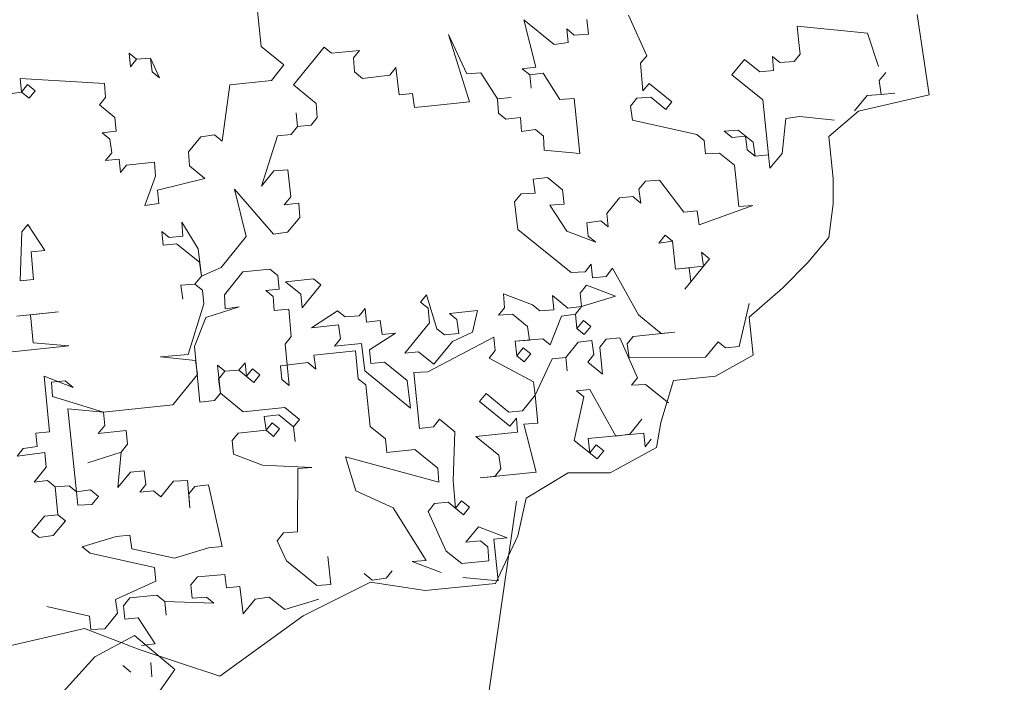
# Model space of a CAD drawing. Header units: millimetres. Extents: x 6487905018 to 6488192500, y 5882180700 to 5882375224.
# Tile 247 of 256: x 6488059029 to 6488059828, y 5882296164 to 5882296702. Entities that reach past the tile are written whole.
import ezdxf
from ezdxf.xclip import XClip

# ---------------------------------------------------------------- set-up
doc = ezdxf.new("R2010")
doc.units = ezdxf.units.MM
doc.header["$MEASUREMENT"] = 0
doc.header["$XCLIPFRAME"] = 2
doc.linetypes.add('L_0_09', pattern=[2500, 2000, -500])
doc.linetypes.add('Wipeout_Contour', pattern=[1000, 0, -1000])
doc.layers.add('drzewa_Nr_pióra__154', color=94, linetype='Continuous', lineweight=5)
doc.layers.add('Zamość 06.10._2_przewod_elektroenergetyczny___projektowany_lub_w_budowie__linia____ob__projektowany_Nr_pióra__1', color=7, linetype='Continuous', lineweight=0)
doc.layers.add('Mapa cyfrowa', color=7, linetype='Continuous')
doc.layers.add('Zamość 06.10._2_Mapa cyfrowa', color=7, linetype='Continuous')

# ---------------------------------------------------------------- blocks, each defined once
blk = doc.blocks.new('Rysunek_1_2')
at = {"color": 254, "linetype": 'Wipeout_Contour', "lineweight": 0, "ltscale": 70061284114.24681}
blk.add_wipeout([(6487915525.867126, 5882181505.900702), (6488146644.289524, 5882181505.900702), (6488146644.289524, 5882373115.540435), (6488107628.768834, 5882373115.540435), (6488107628.768834, 5882320263.490532), (6488101226.436201, 5882320263.490532), (6488101226.436201, 5882373115.540435), (6487915525.867126, 5882373115.540435)], dxfattribs=at).dxf.layer = 'Zamość 06.10._2_Mapa cyfrowa'
at = {"layer": 'Zamość 06.10._2_przewod_elektroenergetyczny___projektowany_lub_w_budowie__linia____ob__projektowany_Nr_pióra__1', "linetype": 'L_0_09', "flags": 128}
blk.add_lwpolyline([(6488054460, 5882297950), (6488056220, 5882299210), (6488059670, 5882297960), (6488052560, 5882248750), (6488032030.000001, 5882244930), (6488029080, 5882261360), (6488026000, 5882260550)], dxfattribs=at)

msp = doc.modelspace()

# ---------------------------------------------------------------- block references
at = {"layer": 'Mapa cyfrowa', "color": 22, "linetype": 'Continuous', "lineweight": 5}
ref = msp.add_blockref('Rysunek_1_2', (0, 0), dxfattribs=at)
XClip(ref).set_block_clipping_path([(6487915525.8671264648, 5882181505.9007024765), (6488146644.2895231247, 5882181505.9007024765), (6488146644.2895231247, 5882373115.5404348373), (6488107628.7688331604, 5882373115.5404348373), (6488107628.7688331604, 5882320263.4905319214), (6488101226.4362001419, 5882320263.4905319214), (6488101226.4362001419, 5882373115.5404348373), (6487915525.8671264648, 5882373115.5404348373)])

# ---------------------------------------------------------------- next in the draw order: linework, layer by layer
at = {"layer": 'drzewa_Nr_pióra__154', "linetype": 'Continuous'}
for p, q in [((6488059219.907466, 5882296725.016123), (6488059224.516644, 5882296680.397956)), ((6488059447.485601, 5882296663.441962), (6488059437.969661, 5882296702.022814)), ((6488059437.969661, 5882296702.022814), (6488059462.583333, 5882296682.018319)), ((6488059490.220105, 5882296690.403707), (6488059489.002586, 5882296702.189637)), ((6488059522.676675, 5882296705.668262), (6488059537.563787, 5882296672.747283)), ((6488059757.269527, 5882296706.258568), (6488059766.904923, 5882296641.12994)), ((6488059473.904855, 5882296683.61328), (6488059472.774302, 5882296694.55736)), ((6488059472.774302, 5882296694.55736), (6488059478.811618, 5882296689.650597)), ((6488059660.851653, 5882296685.908672), (6488059659.7211, 5882296696.852751)), ((6488059659.7211, 5882296696.852751), (6488059716.878307, 5882296691.27096)), ((6488059393.807018, 5882296635.349666), (6488059376.6588, 5882296690.158801)), ((6488059376.6588, 5882296690.158801), (6488059391.458946, 5882296658.079675)), ((6488059478.811618, 5882296689.650597), (6488059490.220105, 5882296690.403707)), ((6488059662.069171, 5882296674.122742), (6488059660.851653, 5882296685.908672)), ((6488059716.878307, 5882296691.27096), (6488059725.641138, 5882296664.098597)), ((6488059224.516644, 5882296680.397956), (6488059243.092999, 5882296665.300223)), ((6488059250.725278, 5882296649.071939), (6488059275.636535, 5882296679.722927)), ((6488059275.636535, 5882296679.722927), (6488059281.673851, 5882296674.816164)), ((6488059462.583333, 5882296682.018319), (6488059473.904855, 5882296683.61328)), ((6488059118.587615, 5882296663.924766), (6488059117.457063, 5882296674.868844)), ((6488059117.457063, 5882296674.868844), (6488059123.494378, 5882296669.962082)), ((6488059123.494378, 5882296669.962082), (6488059118.587615, 5882296663.924766)), ((6488059134.902866, 5882296670.715191), (6488059123.494378, 5882296669.962082)), ((6488059123.494378, 5882296669.962082), (6488059134.902866, 5882296670.715191)), ((6488059134.902866, 5882296670.715191), (6488059142.070735, 5882296654.864349)), ((6488059136.033419, 5882296659.771112), (6488059134.902866, 5882296670.715191)), ((6488059281.673851, 5882296674.816164), (6488059304.40386, 5882296677.164236)), ((6488059304.40386, 5882296677.164236), (6488059299.497098, 5882296671.12692)), ((6488059299.497098, 5882296671.12692), (6488059300.250207, 5882296659.718432)), ((6488059537.563787, 5882296672.747283), (6488059532.657024, 5882296666.709968)), ((6488059606.795627, 5882296657.351966), (6488059616.986595, 5882296669.891006)), ((6488059616.986595, 5882296669.891006), (6488059629.525636, 5882296659.700038)), ((6488059640.469715, 5882296660.830591), (6488059639.716605, 5882296672.239079)), ((6488059639.716605, 5882296672.239079), (6488059645.753921, 5882296667.332315)), ((6488059657.162409, 5882296668.085425), (6488059662.069171, 5882296674.122742)), ((6488059243.092999, 5882296665.300223), (6488059232.902031, 5882296652.761183)), ((6488059329.017532, 5882296657.159741), (6488059333.924295, 5882296663.197057)), ((6488059333.924295, 5882296663.197057), (6488059336.649811, 5882296640.931457)), ((6488059436.541522, 5882296662.311409), (6488059447.485601, 5882296663.441962)), ((6488059442.578838, 5882296657.404646), (6488059436.541522, 5882296662.311409)), ((6488059532.657024, 5882296666.709968), (6488059534.540688, 5882296644.357401)), ((6488059645.753921, 5882296667.332315), (6488059657.162409, 5882296668.085425)), ((6488059097.452568, 5882296650.255172), (6488059028.973838, 5882296654.242002)), ((6488059028.973838, 5882296654.242002), (6488059030.104391, 5882296643.297923)), ((6488059142.070735, 5882296654.864349), (6488059136.033419, 5882296659.771112)), ((6488059300.250207, 5882296659.718432), (6488059306.751932, 5882296654.434226)), ((6488059306.751932, 5882296654.434226), (6488059329.017532, 5882296657.159741)), ((6488059391.458946, 5882296658.079675), (6488059402.867435, 5882296658.832785)), ((6488059402.867435, 5882296658.832785), (6488059416.537027, 5882296637.697737)), ((6488059453.522917, 5882296658.535199), (6488059442.578838, 5882296657.404646)), ((6488059442.578838, 5882296657.404646), (6488059443.709392, 5882296646.460567)), ((6488059443.709392, 5882296646.460567), (6488059442.578838, 5882296657.404646)), ((6488059467.192511, 5882296637.400151), (6488059453.522917, 5882296658.535199)), ((6488059631.873708, 5882296636.970028), (6488059606.795627, 5882296657.351966)), ((6488059629.525636, 5882296659.700038), (6488059640.469715, 5882296660.830591)), ((6488059731.678454, 5882296659.191833), (6488059726.394248, 5882296652.690108)), ((6488059030.104391, 5882296643.297923), (6488059035.011154, 5882296649.335238)), ((6488059035.011154, 5882296649.335238), (6488059041.04847, 5882296644.428475)), ((6488059098.205678, 5882296638.846684), (6488059097.452568, 5882296650.255172)), ((6488059199.227942, 5882296649.282558), (6488059192.893042, 5882296603.533838)), ((6488059232.902031, 5882296652.761183), (6488059199.227942, 5882296649.282558)), ((6488059269.301634, 5882296633.974207), (6488059250.725278, 5882296649.071939)), ((6488059534.540688, 5882296644.357401), (6488059539.44745, 5882296650.394717)), ((6488059539.44745, 5882296650.394717), (6488059558.023807, 5882296635.296985)), ((6488059726.394248, 5882296652.690108), (6488059727.98921, 5882296641.368587)), ((6488059030.104391, 5882296643.297923), (6488059018.782869, 5882296641.702961)), ((6488059036.141707, 5882296638.39116), (6488059030.104391, 5882296643.297923)), ((6488059041.04847, 5882296644.428475), (6488059036.141707, 5882296638.39116)), ((6488059093.298915, 5882296632.809368), (6488059098.205678, 5882296638.846684)), ((6488059336.649811, 5882296640.931457), (6488059347.593889, 5882296642.06201)), ((6488059347.593889, 5882296642.06201), (6488059349.188851, 5882296630.740487)), ((6488059416.537027, 5882296637.697737), (6488059427.481107, 5882296638.82829)), ((6488059427.481107, 5882296638.82829), (6488059416.537027, 5882296637.697737)), ((6488059416.537027, 5882296637.697737), (6488059417.290137, 5882296626.289249)), ((6488059478.600998, 5882296638.153261), (6488059467.192511, 5882296637.400151)), ((6488059483.210176, 5882296593.535094), (6488059478.600998, 5882296638.153261)), ((6488059529.633924, 5882296638.320086), (6488059524.349718, 5882296631.81836)), ((6488059541.042412, 5882296639.073195), (6488059529.633924, 5882296638.320086)), ((6488059553.117043, 5882296629.259669), (6488059541.042412, 5882296639.073195)), ((6488059716.580722, 5882296640.615477), (6488059706.389753, 5882296628.076436)), ((6488059766.904923, 5882296641.12994), (6488059709.459669, 5882296627.713799)), ((6488059727.98921, 5882296641.368587), (6488059716.580722, 5882296640.615477)), ((6488059727.98921, 5882296641.368587), (6488059738.933289, 5882296642.49914)), ((6488059105.837955, 5882296622.6184), (6488059093.298915, 5882296632.809368)), ((6488059270.054744, 5882296622.56572), (6488059269.301634, 5882296633.974207)), ((6488059349.188851, 5882296630.740487), (6488059360.13293, 5882296631.87104)), ((6488059360.13293, 5882296631.87104), (6488059393.807018, 5882296635.349666)), ((6488059524.349718, 5882296631.81836), (6488059525.94468, 5882296620.496839)), ((6488059558.023807, 5882296635.296985), (6488059553.117043, 5882296629.259669)), ((6488059636.482885, 5882296592.351861), (6488059631.873708, 5882296636.970028)), ((6488059106.968509, 5882296611.674321), (6488059105.837955, 5882296622.6184)), ((6488059254.203902, 5882296615.397851), (6488059253.073349, 5882296626.341929)), ((6488059253.073349, 5882296626.341929), (6488059254.203902, 5882296615.397851)), ((6488059265.147981, 5882296616.528403), (6488059270.054744, 5882296622.56572)), ((6488059417.290137, 5882296626.289249), (6488059423.327454, 5882296621.382486)), ((6488059423.327454, 5882296621.382486), (6488059435.113384, 5882296622.600005)), ((6488059435.113384, 5882296622.600005), (6488059435.866494, 5882296611.191518)), ((6488059650.450065, 5882296621.872296), (6488059647.426964, 5882296593.482414)), ((6488059661.771586, 5882296623.467258), (6488059650.450065, 5882296621.872296)), ((6488059690.161469, 5882296620.444159), (6488059661.771586, 5882296623.467258)), ((6488059709.459669, 5882296627.713799), (6488059685.554739, 5882296607.22386)), ((6488059248.919696, 5882296608.896126), (6488059254.203902, 5882296615.397851)), ((6488059254.203902, 5882296615.397851), (6488059265.147981, 5882296616.528403)), ((6488059525.94468, 5882296620.496839), (6488059578.195125, 5882296608.877731)), ((6488059095.646986, 5882296610.079359), (6488059106.968509, 5882296611.674321)), ((6488059101.684302, 5882296605.172596), (6488059095.646986, 5882296610.079359)), ((6488059175.534204, 5882296606.845639), (6488059165.720678, 5882296594.771008)), ((6488059186.855725, 5882296608.440601), (6488059175.534204, 5882296606.845639)), ((6488059192.893042, 5882296603.533838), (6488059186.855725, 5882296608.440601)), ((6488059224.761548, 5882296566.83665), (6488059237.975617, 5882296607.765573)), ((6488059237.975617, 5882296607.765573), (6488059248.919696, 5882296608.896126)), ((6488059435.866494, 5882296611.191518), (6488059447.188016, 5882296612.786479)), ((6488059447.188016, 5882296612.786479), (6488059453.689741, 5882296607.502274)), ((6488059453.689741, 5882296607.502274), (6488059454.44285, 5882296596.093785)), ((6488059578.195125, 5882296608.877731), (6488059584.232441, 5882296603.970968)), ((6488059600.460726, 5882296611.603247), (6488059611.869213, 5882296612.356356)), ((6488059606.96245, 5882296606.31904), (6488059600.460726, 5882296611.603247)), ((6488059617.906529, 5882296607.449594), (6488059606.96245, 5882296606.31904)), ((6488059611.869213, 5882296612.356356), (6488059623.943845, 5882296602.54283)), ((6488059619.037082, 5882296596.505514), (6488059617.906529, 5882296607.449594)), ((6488059685.554739, 5882296607.22386), (6488059688.969729, 5882296573.07396)), ((6488059103.279264, 5882296593.851074), (6488059101.684302, 5882296605.172596)), ((6488059584.232441, 5882296603.970968), (6488059585.362994, 5882296593.02689)), ((6488059623.943845, 5882296602.54283), (6488059625.538807, 5882296591.221309)), ((6488059098.372501, 5882296587.813758), (6488059103.279264, 5882296593.851074)), ((6488059165.720678, 5882296594.771008), (6488059166.473787, 5882296583.36252)), ((6488059454.44285, 5882296596.093785), (6488059483.210176, 5882296593.535094)), ((6488059585.362994, 5882296593.02689), (6488059596.771482, 5882296593.78)), ((6488059596.771482, 5882296593.78), (6488059608.846113, 5882296583.966474)), ((6488059625.538807, 5882296591.221309), (6488059619.037082, 5882296596.505514)), ((6488059636.482885, 5882296592.351861), (6488059625.538807, 5882296591.221309)), ((6488059625.538807, 5882296591.221309), (6488059636.482885, 5882296592.351861)), ((6488059637.613439, 5882296581.407783), (6488059636.482885, 5882296592.351861)), ((6488059647.426964, 5882296593.482414), (6488059637.613439, 5882296581.407783)), ((6488059109.31658, 5882296588.944311), (6488059098.372501, 5882296587.813758)), ((6488059110.447133, 5882296578.000233), (6488059109.31658, 5882296588.944311)), ((6488059115.353896, 5882296584.037548), (6488059110.447133, 5882296578.000233)), ((6488059138.083905, 5882296586.38562), (6488059115.353896, 5882296584.037548)), ((6488059138.837015, 5882296574.977133), (6488059138.083905, 5882296586.38562)), ((6488059166.473787, 5882296583.36252), (6488059179.012828, 5882296573.171551)), ((6488059608.846113, 5882296583.966474), (6488059612.324738, 5882296550.292385)), ((6488059130.241008, 5882296551.11657), (6488059138.837015, 5882296574.977133)), ((6488059234.952518, 5882296579.37569), (6488059224.761548, 5882296566.83665)), ((6488059246.361005, 5882296580.1288), (6488059234.952518, 5882296579.37569)), ((6488059248.622111, 5882296558.240643), (6488059246.361005, 5882296580.1288)), ((6488059457.168365, 5882296573.828185), (6488059445.382435, 5882296572.610666)), ((6488059469.242997, 5882296564.014659), (6488059457.168365, 5882296573.828185)), ((6488059179.012828, 5882296573.171551), (6488059140.431977, 5882296563.65561)), ((6488059445.382435, 5882296572.610666), (6488059446.977396, 5882296561.289145)), ((6488059536.591173, 5882296570.971909), (6488059531.306968, 5882296564.470184)), ((6488059547.999661, 5882296571.725019), (6488059536.591173, 5882296570.971909)), ((6488059567.706571, 5882296545.683208), (6488059547.999661, 5882296571.725019)), ((6488059688.969729, 5882296573.07396), (6488059688.969729, 5882296552.584021)), ((6488059140.431977, 5882296563.65561), (6488059141.562531, 5882296552.711532)), ((6488059212.389332, 5882296525.994693), (6488059202.873391, 5882296564.575544)), ((6488059202.873391, 5882296564.575544), (6488059234.741898, 5882296527.878356)), ((6488059243.337905, 5882296551.738918), (6488059248.622111, 5882296558.240643)), ((6488059435.568909, 5882296560.536035), (6488059430.284702, 5882296554.034309)), ((6488059446.977396, 5882296561.289145), (6488059435.568909, 5882296560.536035)), ((6488059470.460516, 5882296552.228728), (6488059469.242997, 5882296564.014659)), ((6488059526.400205, 5882296558.432868), (6488059515.456126, 5882296557.302315)), ((6488059532.90193, 5882296553.148662), (6488059526.400205, 5882296558.432868)), ((6488059531.306968, 5882296564.470184), (6488059532.90193, 5882296553.148662)), ((6488059141.562531, 5882296552.711532), (6488059130.241008, 5882296551.11657)), ((6488059255.123836, 5882296552.956437), (6488059243.337905, 5882296551.738918)), ((6488059255.876945, 5882296541.547949), (6488059255.123836, 5882296552.956437)), ((6488059430.284702, 5882296554.034309), (6488059433.010218, 5882296531.768709)), ((6488059459.052028, 5882296551.475618), (6488059470.460516, 5882296552.228728)), ((6488059472.721622, 5882296530.340571), (6488059459.052028, 5882296551.475618)), ((6488059515.456126, 5882296557.302315), (6488059505.265157, 5882296544.763274)), ((6488059623.733225, 5882296551.045495), (6488059580.245611, 5882296535.492239)), ((6488059612.324738, 5882296550.292385), (6488059623.733225, 5882296551.045495)), ((6488059688.969729, 5882296552.584021), (6488059685.554739, 5882296525.264101)), ((6488059505.265157, 5882296544.763274), (6488059506.39571, 5882296533.819196)), ((6488059578.650649, 5882296546.813761), (6488059567.706571, 5882296545.683208)), ((6488059580.245611, 5882296535.492239), (6488059578.650649, 5882296546.813761)), ((6488059030.349297, 5882296529.736617), (6488059035.256059, 5882296535.773933)), ((6488059035.256059, 5882296535.773933), (6488059048.925653, 5882296514.638885)), ((6488059160.891996, 5882296526.205313), (6488059160.138886, 5882296537.6138)), ((6488059160.138886, 5882296537.6138), (6488059173.431037, 5882296516.014343)), ((6488059246.063419, 5882296529.473317), (6488059255.876945, 5882296541.547949)), ((6488059500.358395, 5882296538.725959), (6488059489.036872, 5882296537.130997)), ((6488059489.036872, 5882296537.130997), (6488059490.167425, 5882296526.186918)), ((6488059506.39571, 5882296533.819196), (6488059500.358395, 5882296538.725959)), ((6488059028.921158, 5882296490.025213), (6488059030.349297, 5882296529.736617)), ((6488059145.041155, 5882296519.037443), (6488059143.910602, 5882296529.981523)), ((6488059143.910602, 5882296529.981523), (6488059149.947918, 5882296525.074759)), ((6488059149.947918, 5882296525.074759), (6488059160.891996, 5882296526.205313)), ((6488059192.007394, 5882296500.916612), (6488059212.389332, 5882296525.994693)), ((6488059234.741898, 5882296527.878356), (6488059246.063419, 5882296529.473317)), ((6488059433.010218, 5882296531.768709), (6488059476.200247, 5882296496.666483)), ((6488059496.204741, 5882296521.280155), (6488059472.721622, 5882296530.340571)), ((6488059490.167425, 5882296526.186918), (6488059496.204741, 5882296521.280155)), ((6488059547.324633, 5882296520.605126), (6488059552.608839, 5882296527.106852)), ((6488059552.608839, 5882296527.106852), (6488059558.646154, 5882296522.200089)), ((6488059155.985233, 5882296520.167996), (6488059145.041155, 5882296519.037443)), ((6488059174.56159, 5882296505.070265), (6488059155.985233, 5882296520.167996)), ((6488059558.646154, 5882296522.200089), (6488059547.324633, 5882296520.605126)), ((6488059560.994226, 5882296499.470079), (6488059558.646154, 5882296522.200089)), ((6488059558.646154, 5882296522.200089), (6488059560.994226, 5882296499.470079)), ((6488059685.554739, 5882296525.264101), (6488059668.47979, 5882296504.774161)), ((6488059048.925653, 5882296514.638885), (6488059037.981574, 5882296513.508332)), ((6488059037.981574, 5882296513.508332), (6488059039.865237, 5882296491.155766)), ((6488059173.431037, 5882296516.014343), (6488059176.156552, 5882296493.748743)), ((6488059583.724236, 5882296501.818151), (6488059582.129274, 5882296513.139672)), ((6488059582.129274, 5882296513.139672), (6488059588.630999, 5882296507.855467)), ((6488059176.156552, 5882296493.748743), (6488059174.56159, 5882296505.070265)), ((6488059487.608734, 5882296497.419593), (6488059492.515497, 5882296503.456908)), ((6488059492.515497, 5882296503.456908), (6488059493.646049, 5882296492.51283)), ((6488059560.994226, 5882296499.470079), (6488059583.724236, 5882296501.818151)), ((6488059588.630999, 5882296507.855467), (6488059568.626504, 5882296483.241795)), ((6488059668.47979, 5882296504.774161), (6488059647.98985, 5882296484.284222)), ((6488059170.872346, 5882296487.247018), (6488059176.156552, 5882296493.748743)), ((6488059176.156552, 5882296493.748743), (6488059192.007394, 5882296500.916612)), ((6488059209.83064, 5882296497.227367), (6488059194.732908, 5882296478.651011)), ((6488059231.718798, 5882296499.488474), (6488059209.83064, 5882296497.227367)), ((6488059238.220522, 5882296494.204268), (6488059231.718798, 5882296499.488474)), ((6488059239.351075, 5882296483.260189), (6488059238.220522, 5882296494.204268)), ((6488059476.200247, 5882296496.666483), (6488059487.608734, 5882296497.419593)), ((6488059504.590129, 5882296493.643383), (6488059509.874334, 5882296500.145107)), ((6488059509.874334, 5882296500.145107), (6488059530.798763, 5882296462.317366)), ((6488059571.938305, 5882296500.600632), (6488059560.994226, 5882296499.470079)), ((6488059573.533267, 5882296489.27911), (6488059571.938305, 5882296500.600632)), ((6488059039.865237, 5882296491.155766), (6488059028.921158, 5882296490.025213)), ((6488059170.872346, 5882296487.247018), (6488059159.463859, 5882296486.493908)), ((6488059159.463859, 5882296486.493908), (6488059170.872346, 5882296487.247018)), ((6488059159.463859, 5882296486.493908), (6488059161.05882, 5882296475.172386)), ((6488059161.05882, 5882296475.172386), (6488059159.463859, 5882296486.493908)), ((6488059176.909661, 5882296482.340255), (6488059170.872346, 5882296487.247018)), ((6488059244.257838, 5882296489.297504), (6488059266.987848, 5882296491.645576)), ((6488059256.796879, 5882296479.106536), (6488059244.257838, 5882296489.297504)), ((6488059273.025164, 5882296486.738813), (6488059257.927432, 5882296468.162457)), ((6488059266.987848, 5882296491.645576), (6488059273.025164, 5882296486.738813)), ((6488059483.455081, 5882296479.973789), (6488059488.739287, 5882296486.475513)), ((6488059488.739287, 5882296486.475513), (6488059512.222406, 5882296477.415098)), ((6488059493.646049, 5882296492.51283), (6488059504.590129, 5882296493.643383)), ((6488059568.626504, 5882296483.241795), (6488059573.533267, 5882296489.27911)), ((6488059178.040215, 5882296471.396176), (6488059176.909661, 5882296482.340255)), ((6488059194.732908, 5882296478.651011), (6488059195.486018, 5882296467.242523)), ((6488059228.406997, 5882296482.129636), (6488059239.351075, 5882296483.260189)), ((6488059234.444312, 5882296477.222873), (6488059228.406997, 5882296482.129636)), ((6488059257.927432, 5882296468.162457), (6488059256.796879, 5882296479.106536)), ((6488059354.042933, 5882296472.561015), (6488059358.949697, 5882296478.59833)), ((6488059358.949697, 5882296478.59833), (6488059367.335084, 5882296450.961558)), ((6488059422.14422, 5882296468.109776), (6488059421.39111, 5882296479.518265)), ((6488059421.39111, 5882296479.518265), (6488059444.874229, 5882296470.457849)), ((6488059462.320033, 5882296466.304195), (6488059461.102514, 5882296478.090126)), ((6488059461.102514, 5882296478.090126), (6488059473.641555, 5882296467.899158)), ((6488059484.585634, 5882296469.02971), (6488059483.455081, 5882296479.973789)), ((6488059647.98985, 5882296484.284222), (6488059620.66993, 5882296460.379292)), ((6488059165.290555, 5882296430.08981), (6488059178.040215, 5882296471.396176)), ((6488059235.197422, 5882296465.814385), (6488059234.444312, 5882296477.222873)), ((6488059360.08025, 5882296467.654252), (6488059354.042933, 5882296472.561015)), ((6488059444.874229, 5882296470.457849), (6488059450.911546, 5882296465.551085)), ((6488059512.222406, 5882296477.415098), (6488059484.585634, 5882296469.02971)), ((6488059612.569643, 5882296436.73108), (6488059620.876949, 5882296471.622687)), ((6488059026.362467, 5882296461.257888), (6488059060.036555, 5882296464.736512)), ((6488059060.036555, 5882296464.736512), (6488059037.306545, 5882296462.38844)), ((6488059037.306545, 5882296462.38844), (6488059039.654617, 5882296439.658431)), ((6488059206.80754, 5882296468.837485), (6488059179.635177, 5882296460.074655)), ((6488059195.486018, 5882296467.242523), (6488059206.80754, 5882296468.837485)), ((6488059246.983354, 5882296467.031904), (6488059235.197422, 5882296465.814385)), ((6488059248.867016, 5882296444.679338), (6488059246.983354, 5882296467.031904)), ((6488059265.55971, 5882296451.934172), (6488059286.694757, 5882296465.603765)), ((6488059286.694757, 5882296465.603765), (6488059292.732073, 5882296460.697002)), ((6488059304.140561, 5882296461.450112), (6488059309.047323, 5882296467.487429)), ((6488059309.047323, 5882296467.487429), (6488059310.177876, 5882296456.543349)), ((6488059361.297769, 5882296455.868321), (6488059360.08025, 5882296467.654252)), ((6488059377.526053, 5882296463.500599), (6488059400.256063, 5882296465.848671)), ((6488059383.563369, 5882296458.593836), (6488059377.526053, 5882296463.500599)), ((6488059400.256063, 5882296465.848671), (6488059396.102409, 5882296448.402867)), ((6488059417.237457, 5882296462.072461), (6488059422.14422, 5882296468.109776)), ((6488059428.645945, 5882296462.825571), (6488059417.237457, 5882296462.072461)), ((6488059440.720576, 5882296453.012045), (6488059428.645945, 5882296462.825571)), ((6488059450.911546, 5882296465.551085), (6488059462.320033, 5882296466.304195)), ((6488059479.678871, 5882296462.992394), (6488059468.357349, 5882296461.397432)), ((6488059473.641555, 5882296467.899158), (6488059484.585634, 5882296469.02971)), ((6488059484.585634, 5882296469.02971), (6488059479.678871, 5882296462.992394)), ((6488059479.678871, 5882296462.992394), (6488059480.89639, 5882296451.206464)), ((6488059480.89639, 5882296451.206464), (6488059479.678871, 5882296462.992394)), ((6488059530.798763, 5882296462.317366), (6488059549.375119, 5882296447.219634)), ((6488059179.635177, 5882296460.074655), (6488059170.57476, 5882296436.591536)), ((6488059287.447867, 5882296454.195278), (6488059265.55971, 5882296451.934172)), ((6488059289.042829, 5882296442.873756), (6488059287.447867, 5882296454.195278)), ((6488059292.732073, 5882296460.697002), (6488059304.140561, 5882296461.450112)), ((6488059310.177876, 5882296456.543349), (6488059321.121955, 5882296457.673903)), ((6488059321.121955, 5882296457.673903), (6488059322.716917, 5882296446.352381)), ((6488059341.293274, 5882296431.254649), (6488059361.297769, 5882296455.868321)), ((6488059385.158331, 5882296447.272314), (6488059383.563369, 5882296458.593836)), ((6488059468.357349, 5882296461.397432), (6488059459.296933, 5882296437.914313)), ((6488059480.89639, 5882296451.206464), (6488059486.180595, 5882296457.708188)), ((6488059486.180595, 5882296457.708188), (6488059492.217912, 5882296452.801426)), ((6488059620.66993, 5882296460.379292), (6488059624.08492, 5882296429.644382)), ((6488059333.660996, 5882296447.482934), (6488059312.525949, 5882296433.81334)), ((6488059322.716917, 5882296446.352381), (6488059333.660996, 5882296447.482934)), ((6488059367.335084, 5882296450.961558), (6488059373.3724, 5882296446.054795)), ((6488059373.3724, 5882296446.054795), (6488059385.158331, 5882296447.272314)), ((6488059396.102409, 5882296448.402867), (6488059379.874125, 5882296440.77059)), ((6488059442.315538, 5882296441.690523), (6488059440.720576, 5882296453.012045)), ((6488059486.933705, 5882296446.299701), (6488059480.89639, 5882296451.206464)), ((6488059492.217912, 5882296452.801426), (6488059486.933705, 5882296446.299701)), ((6488059560.319198, 5882296448.350187), (6488059526.64511, 5882296444.871563)), ((6488059549.375119, 5882296447.219634), (6488059560.319198, 5882296448.350187)), ((6488059039.654617, 5882296439.658431), (6488059068.421943, 5882296437.09974)), ((6488059243.960253, 5882296438.642022), (6488059248.867016, 5882296444.679338)), ((6488059247.438878, 5882296404.967934), (6488059243.960253, 5882296438.642022)), ((6488059284.136066, 5882296436.83644), (6488059289.042829, 5882296442.873756)), ((6488059306.024223, 5882296439.097547), (6488059284.136066, 5882296436.83644)), ((6488059308.749739, 5882296416.831945), (6488059306.024223, 5882296439.097547)), ((6488059413.548213, 5882296444.249214), (6488059359.86963, 5882296416.156918)), ((6488059379.874125, 5882296440.77059), (6488059364.776393, 5882296422.194233)), ((6488059414.678766, 5882296433.305136), (6488059413.548213, 5882296444.249214)), ((6488059453.259617, 5882296442.821076), (6488059430.907051, 5882296440.937413)), ((6488059430.907051, 5882296440.937413), (6488059442.315538, 5882296441.690523)), ((6488059430.907051, 5882296440.937413), (6488059432.12457, 5882296429.151483)), ((6488059432.12457, 5882296429.151483), (6488059430.907051, 5882296440.937413)), ((6488059459.296933, 5882296437.914313), (6488059453.259617, 5882296442.821076)), ((6488059482.026943, 5882296440.262384), (6488059471.835974, 5882296427.723344)), ((6488059492.971022, 5882296441.392938), (6488059482.026943, 5882296440.262384)), ((6488059494.565984, 5882296430.071416), (6488059492.971022, 5882296441.392938)), ((6488059504.756952, 5882296442.610456), (6488059499.472746, 5882296436.108731)), ((6488059515.701031, 5882296443.74101), (6488059504.756952, 5882296442.610456)), ((6488059530.123734, 5882296411.197474), (6488059515.701031, 5882296443.74101)), ((6488059526.64511, 5882296444.871563), (6488059521.738347, 5882296438.834247)), ((6488059521.738347, 5882296438.834247), (6488059523.333309, 5882296427.512725)), ((6488059585.39728, 5882296427.968249), (6488059595.588248, 5882296440.50729)), ((6488059595.588248, 5882296440.50729), (6488059601.625565, 5882296435.600527)), ((6488059068.421943, 5882296437.09974), (6488059012.017845, 5882296431.273044)), ((6488059142.937988, 5882296428.206147), (6488059165.290555, 5882296430.08981)), ((6488059170.57476, 5882296436.591536), (6488059174.806495, 5882296391.508959)), ((6488059301.11746, 5882296433.06023), (6488059267.443373, 5882296429.581606)), ((6488059303.465532, 5882296410.330221), (6488059301.11746, 5882296433.06023)), ((6488059312.525949, 5882296433.81334), (6488059313.656502, 5882296422.869262)), ((6488059352.237352, 5882296432.385202), (6488059341.293274, 5882296431.254649)), ((6488059364.776393, 5882296422.194233), (6488059352.237352, 5882296432.385202)), ((6488059409.772003, 5882296427.267819), (6488059414.678766, 5882296433.305136)), ((6488059432.12457, 5882296429.151483), (6488059437.408775, 5882296435.653207)), ((6488059437.408775, 5882296435.653207), (6488059443.446092, 5882296430.746445)), ((6488059443.446092, 5882296430.746445), (6488059438.161885, 5882296424.24472)), ((6488059489.659221, 5882296424.0341), (6488059494.565984, 5882296430.071416)), ((6488059499.472746, 5882296436.108731), (6488059501.733852, 5882296414.220574)), ((6488059601.625565, 5882296435.600527), (6488059612.569643, 5882296436.73108)), ((6488059171.32787, 5882296425.183047), (6488059142.937988, 5882296428.206147)), ((6488059172.922832, 5882296413.861526), (6488059171.32787, 5882296425.183047)), ((6488059206.596921, 5882296417.34015), (6488059211.503683, 5882296423.377466)), ((6488059211.503683, 5882296423.377466), (6488059212.634236, 5882296412.433388)), ((6488059262.53661, 5882296423.54429), (6488059240.271008, 5882296420.818775)), ((6488059269.038334, 5882296418.260084), (6488059262.53661, 5882296423.54429)), ((6488059267.443373, 5882296429.581606), (6488059269.038334, 5882296418.260084)), ((6488059313.656502, 5882296422.869262), (6488059324.60058, 5882296423.999814)), ((6488059324.60058, 5882296423.999814), (6488059343.176936, 5882296408.902082)), ((6488059445.794164, 5882296408.016435), (6488059409.772003, 5882296427.267819)), ((6488059438.161885, 5882296424.24472), (6488059432.12457, 5882296429.151483)), ((6488059460.891895, 5882296426.592792), (6488059446.924716, 5882296397.072356)), ((6488059471.835974, 5882296427.723344), (6488059460.891895, 5882296426.592792)), ((6488059471.835974, 5882296427.723344), (6488059472.966527, 5882296416.779265)), ((6488059472.966527, 5882296416.779265), (6488059471.835974, 5882296427.723344)), ((6488059501.733852, 5882296414.220574), (6488059489.659221, 5882296424.0341)), ((6488059523.333309, 5882296427.512725), (6488059585.39728, 5882296427.968249)), ((6488059624.08492, 5882296429.644382), (6488059593.350011, 5882296412.569433)), ((6488059152.918338, 5882296389.247853), (6488059172.922832, 5882296413.861526)), ((6488059191.499188, 5882296398.763794), (6488059189.151117, 5882296421.493803)), ((6488059189.151117, 5882296421.493803), (6488059195.188433, 5882296416.587041)), ((6488059195.188433, 5882296416.587041), (6488059189.904227, 5882296410.085316)), ((6488059195.188433, 5882296416.587041), (6488059206.596921, 5882296417.34015)), ((6488059206.596921, 5882296417.34015), (6488059195.188433, 5882296416.587041)), ((6488059218.671553, 5882296407.526625), (6488059206.596921, 5882296417.34015)), ((6488059212.634236, 5882296412.433388), (6488059217.540999, 5882296418.470703)), ((6488059217.540999, 5882296418.470703), (6488059223.578315, 5882296413.56394)), ((6488059240.271008, 5882296420.818775), (6488059241.401562, 5882296409.874696)), ((6488059345.902452, 5882296386.636482), (6488059308.749739, 5882296416.831945)), ((6488059359.86963, 5882296416.156918), (6488059348.461143, 5882296415.403808)), ((6488059348.461143, 5882296415.403808), (6488059353.157286, 5882296369.943789)), ((6488059052.649182, 5882296367.403492), (6488059048.417448, 5882296412.486068)), ((6488059048.417448, 5882296412.486068), (6488059071.900567, 5882296403.425652)), ((6488059065.398843, 5882296408.709858), (6488059054.454764, 5882296407.579305)), ((6488059054.454764, 5882296407.579305), (6488059055.207873, 5882296396.170817)), ((6488059071.900567, 5882296403.425652), (6488059065.398843, 5882296408.709858)), ((6488059189.904227, 5882296410.085316), (6488059191.499188, 5882296398.763794)), ((6488059223.578315, 5882296413.56394), (6488059218.671553, 5882296407.526625)), ((6488059241.401562, 5882296409.874696), (6488059247.438878, 5882296404.967934)), ((6488059309.502849, 5882296405.423458), (6488059303.465532, 5882296410.330221)), ((6488059343.176936, 5882296408.902082), (6488059345.902452, 5882296386.636482)), ((6488059446.924716, 5882296397.072356), (6488059445.794164, 5882296408.016435)), ((6488059525.216971, 5882296405.160158), (6488059530.123734, 5882296411.197474)), ((6488059536.625459, 5882296405.913268), (6488059525.216971, 5882296405.160158)), ((6488059555.201816, 5882296390.815536), (6488059536.625459, 5882296405.913268)), ((6488059559.200111, 5882296409.154443), (6488059548.955142, 5882296375.004543)), ((6488059593.350011, 5882296412.569433), (6488059559.200111, 5882296409.154443)), ((6488059186.592426, 5882296392.726478), (6488059191.499188, 5882296398.763794)), ((6488059191.499188, 5882296398.763794), (6488059210.075545, 5882296383.666062)), ((6488059312.981473, 5882296371.74937), (6488059309.502849, 5882296405.423458)), ((6488059401.929106, 5882296391.99877), (6488059407.213312, 5882296398.500494)), ((6488059407.213312, 5882296398.500494), (6488059425.789669, 5882296383.402762)), ((6488059480.598804, 5882296400.550981), (6488059491.542883, 5882296401.681534)), ((6488059486.636121, 5882296395.644217), (6488059480.598804, 5882296400.550981)), ((6488059491.542883, 5882296401.681534), (6488059512.467312, 5882296363.853792)), ((6488059055.207873, 5882296396.170817), (6488059096.51424, 5882296383.421157)), ((6488059174.806495, 5882296391.508959), (6488059186.592426, 5882296392.726478)), ((6488059426.542778, 5882296371.994275), (6488059401.929106, 5882296391.99877)), ((6488059436.733747, 5882296384.533316), (6488059446.924716, 5882296397.072356)), ((6488059446.924716, 5882296397.072356), (6488059449.272788, 5882296374.342346)), ((6488059478.793223, 5882296360.375168), (6488059486.636121, 5882296395.644217)), ((6488059096.51424, 5882296383.421157), (6488059067.746914, 5882296385.979848)), ((6488059067.746914, 5882296385.979848), (6488059074.704164, 5882296318.631672)), ((6488059096.51424, 5882296383.421157), (6488059152.918338, 5882296389.247853)), ((6488059097.644793, 5882296372.477078), (6488059096.51424, 5882296383.421157)), ((6488059210.075545, 5882296383.666062), (6488059243.749634, 5882296387.144687)), ((6488059243.749634, 5882296387.144687), (6488059255.824265, 5882296377.331161)), ((6488059425.789669, 5882296383.402762), (6488059436.733747, 5882296384.533316)), ((6488059238.842871, 5882296381.10737), (6488059227.05694, 5882296379.889853)), ((6488059227.05694, 5882296379.889853), (6488059228.651902, 5882296368.56833)), ((6488059228.651902, 5882296368.56833), (6488059233.558664, 5882296374.605646)), ((6488059233.558664, 5882296374.605646), (6488059239.595981, 5882296369.698883)), ((6488059250.917502, 5882296371.293845), (6488059238.842871, 5882296381.10737)), ((6488059255.824265, 5882296377.331161), (6488059250.917502, 5882296371.293845)), ((6488059364.478808, 5882296371.53875), (6488059369.385571, 5882296377.576066)), ((6488059369.385571, 5882296377.576066), (6488059381.924611, 5882296367.385098)), ((6488059431.826984, 5882296378.495999), (6488059426.542778, 5882296371.994275)), ((6488059432.580094, 5882296367.087512), (6488059431.826984, 5882296378.495999)), ((6488059449.272788, 5882296374.342346), (6488059437.864301, 5882296373.589236)), ((6488059523.788834, 5882296365.448754), (6488059533.602359, 5882296377.523386)), ((6488059548.955142, 5882296375.004543), (6488059545.540152, 5882296354.514604)), ((6488059041.705104, 5882296366.272939), (6488059052.649182, 5882296367.403492)), ((6488059042.835657, 5882296355.32886), (6488059041.705104, 5882296366.272939)), ((6488059092.360587, 5882296365.975353), (6488059097.644793, 5882296372.477078)), ((6488059115.090596, 5882296368.323425), (6488059092.360587, 5882296365.975353)), ((6488059116.221149, 5882296357.379346), (6488059115.090596, 5882296368.323425)), ((6488059205.921892, 5882296366.220259), (6488059201.015129, 5882296360.182942)), ((6488059228.651902, 5882296368.56833), (6488059205.921892, 5882296366.220259)), ((6488059234.689218, 5882296363.661568), (6488059228.651902, 5882296368.56833)), ((6488059239.595981, 5882296369.698883), (6488059234.689218, 5882296363.661568)), ((6488059250.917502, 5882296371.293845), (6488059252.135021, 5882296359.507915)), ((6488059252.135021, 5882296359.507915), (6488059250.917502, 5882296371.293845)), ((6488059325.520514, 5882296361.558401), (6488059312.981473, 5882296371.74937)), ((6488059353.157286, 5882296369.943789), (6488059364.478808, 5882296371.53875)), ((6488059381.924611, 5882296367.385098), (6488059380.496473, 5882296327.673693)), ((6488059398.906006, 5882296363.608888), (6488059432.580094, 5882296367.087512)), ((6488059437.864301, 5882296373.589236), (6488059447.84465, 5882296334.630942)), ((6488059535.197321, 5882296366.201864), (6488059490.114745, 5882296361.97013)), ((6488059536.327874, 5882296355.257785), (6488059535.197321, 5882296366.201864)), ((6488059201.015129, 5882296360.182942), (6488059202.145682, 5882296349.238864)), ((6488059326.651067, 5882296350.614322), (6488059325.520514, 5882296361.558401)), ((6488059417.482363, 5882296348.511155), (6488059398.906006, 5882296363.608888)), ((6488059497.369579, 5882296345.277436), (6488059478.793223, 5882296360.375168)), ((6488059490.114745, 5882296361.97013), (6488059491.332264, 5882296350.184198)), ((6488059512.467312, 5882296363.853792), (6488059523.788834, 5882296365.448754)), ((6488059541.234637, 5882296361.295101), (6488059536.327874, 5882296355.257785)), ((6488059026.607372, 5882296347.696582), (6488059031.514134, 5882296353.733898)), ((6488059048.872972, 5882296350.422097), (6488059026.607372, 5882296347.696582)), ((6488059031.514134, 5882296353.733898), (6488059042.835657, 5882296355.32886)), ((6488059050.090491, 5882296338.636167), (6488059048.872972, 5882296350.422097)), ((6488059110.936943, 5882296350.877622), (6488059083.76458, 5882296342.114791)), ((6488059083.76458, 5882296342.114791), (6488059110.936943, 5882296350.877622)), ((6488059108.378252, 5882296322.110296), (6488059110.936943, 5882296350.877622)), ((6488059110.936943, 5882296350.877622), (6488059116.221149, 5882296357.379346)), ((6488059349.381076, 5882296352.962394), (6488059326.651067, 5882296350.614322)), ((6488059367.957433, 5882296337.864662), (6488059349.381076, 5882296352.962394)), ((6488059491.332264, 5882296350.184198), (6488059496.61647, 5882296356.685924)), ((6488059496.61647, 5882296356.685924), (6488059502.653786, 5882296351.77916)), ((6488059502.653786, 5882296351.77916), (6488059497.369579, 5882296345.277436)), ((6488059545.540152, 5882296354.514604), (6488059507.975263, 5882296334.024665)), ((6488059202.145682, 5882296349.238864), (6488059225.628801, 5882296340.178448)), ((6488059301.362366, 5882296319.498925), (6488059292.976978, 5882296347.135697)), ((6488059292.976978, 5882296347.135697), (6488059368.710543, 5882296326.456174)), ((6488059419.077324, 5882296337.189633), (6488059417.482363, 5882296348.511155)), ((6488059040.276966, 5882296326.561534), (6488059050.090491, 5882296338.636167)), ((6488059118.569221, 5882296334.649337), (6488059108.378252, 5882296322.110296)), ((6488059129.5133, 5882296335.77989), (6488059118.569221, 5882296334.649337)), ((6488059131.108262, 5882296324.458367), (6488059129.5133, 5882296335.77989)), ((6488059225.628801, 5882296340.178448), (6488059265.804615, 5882296338.372867)), ((6488059254.396127, 5882296337.619757), (6488059254.185508, 5882296286.122422)), ((6488059265.804615, 5882296338.372867), (6488059254.396127, 5882296337.619757)), ((6488059368.710543, 5882296326.456174), (6488059367.957433, 5882296337.864662)), ((6488059447.84465, 5882296334.630942), (6488059402.38463, 5882296329.934799)), ((6488059414.170562, 5882296331.152318), (6488059419.077324, 5882296337.189633)), ((6488059473.825363, 5882296334.024665), (6488059439.675464, 5882296313.534725)), ((6488059507.975263, 5882296334.024665), (6488059473.825363, 5882296334.024665)), ((6488059051.221045, 5882296327.692087), (6488059040.276966, 5882296326.561534)), ((6488059057.25836, 5882296322.785325), (6488059051.221045, 5882296327.692087)), ((6488059153.373862, 5882296327.183883), (6488059143.182894, 5882296314.644842)), ((6488059164.78235, 5882296327.936993), (6488059153.373862, 5882296327.183883)), ((6488059166.666013, 5882296305.584426), (6488059164.78235, 5882296327.936993)), ((6488059380.496473, 5882296327.673693), (6488059382.380136, 5882296305.321127)), ((6488059402.38463, 5882296329.934799), (6488059414.170562, 5882296331.152318)), ((6488059068.666848, 5882296323.538434), (6488059057.25836, 5882296322.785325)), ((6488059057.25836, 5882296322.785325), (6488059059.606432, 5882296300.055315)), ((6488059059.606432, 5882296300.055315), (6488059057.25836, 5882296322.785325)), ((6488059074.704164, 5882296318.631672), (6488059068.666848, 5882296323.538434)), ((6488059074.704164, 5882296318.631672), (6488059086.025685, 5882296320.226633)), ((6488059075.834717, 5882296307.687593), (6488059074.704164, 5882296318.631672)), ((6488059086.025685, 5882296320.226633), (6488059092.527411, 5882296314.942428)), ((6488059126.201499, 5882296318.421052), (6488059131.108262, 5882296324.458367)), ((6488059137.145577, 5882296319.551605), (6488059126.201499, 5882296318.421052)), ((6488059143.182894, 5882296314.644842), (6488059137.145577, 5882296319.551605)), ((6488059170.819666, 5882296323.03023), (6488059165.912903, 5882296316.992914)), ((6488059181.763744, 5882296324.160783), (6488059170.819666, 5882296323.03023)), ((6488059192.874647, 5882296274.25841), (6488059181.763744, 5882296324.160783)), ((6488059331.724653, 5882296305.618711), (6488059301.362366, 5882296319.498925)), ((6488059092.527411, 5882296314.942428), (6488059087.243204, 5882296308.440702)), ((6488059165.912903, 5882296316.992914), (6488059166.666013, 5882296305.584426)), ((6488059376.34282, 5882296310.227889), (6488059365.398742, 5882296309.097337)), ((6488059388.881861, 5882296300.036921), (6488059376.34282, 5882296310.227889)), ((6488059382.380136, 5882296305.321127), (6488059387.286899, 5882296311.358442)), ((6488059387.286899, 5882296311.358442), (6488059393.788624, 5882296306.074236)), ((6488059439.675464, 5882296313.534725), (6488059432.845484, 5882296282.799815)), ((6488059087.243204, 5882296308.440702), (6488059075.834717, 5882296307.687593)), ((6488059358.686398, 5882296262.884208), (6488059331.724653, 5882296305.618711)), ((6488059365.398742, 5882296309.097337), (6488059360.114535, 5882296302.595612)), ((6488059360.114535, 5882296302.595612), (6488059374.914682, 5882296270.516485)), ((6488059393.788624, 5882296306.074236), (6488059388.881861, 5882296300.036921)), ((6488059038.471384, 5882296286.385721), (6488059048.662354, 5882296298.924762)), ((6488059048.662354, 5882296298.924762), (6488059059.606432, 5882296300.055315)), ((6488059065.643747, 5882296295.148552), (6488059055.830222, 5882296283.07392)), ((6488059059.606432, 5882296300.055315), (6488059065.643747, 5882296295.148552)), ((6488059044.5087, 5882296281.478958), (6488059038.471384, 5882296286.385721)), ((6488059254.185508, 5882296286.122422), (6488059242.77702, 5882296285.369312)), ((6488059390.765524, 5882296277.684354), (6488059400.956492, 5882296290.223394)), ((6488059400.956492, 5882296290.223394), (6488059424.439611, 5882296281.162979)), ((6488059055.830222, 5882296283.07392), (6488059044.5087, 5882296281.478958)), ((6488059079.313341, 5882296274.013504), (6488059106.950114, 5882296282.398892)), ((6488059106.950114, 5882296282.398892), (6488059117.894193, 5882296283.529445)), ((6488059117.894193, 5882296283.529445), (6488059119.489155, 5882296272.207923)), ((6488059242.77702, 5882296285.369312), (6488059237.492814, 5882296278.867587)), ((6488059237.492814, 5882296278.867587), (6488059245.125092, 5882296262.639302)), ((6488059402.551455, 5882296278.901873), (6488059390.765524, 5882296277.684354)), ((6488059408.58877, 5882296273.99511), (6488059402.551455, 5882296278.901873)), ((6488059424.439611, 5882296281.162979), (6488059413.495533, 5882296280.032426)), ((6488059413.495533, 5882296280.032426), (6488059416.974157, 5882296246.358337)), ((6488059432.845484, 5882296282.799815), (6488059414.753095, 5882296244.074127)), ((6488059085.815066, 5882296268.729299), (6488059079.313341, 5882296274.013504)), ((6488059119.489155, 5882296272.207923), (6488059154.293796, 5882296264.742469)), ((6488059154.293796, 5882296264.742469), (6488059181.930568, 5882296273.127856)), ((6488059181.930568, 5882296273.127856), (6488059192.874647, 5882296274.25841)), ((6488059374.914682, 5882296270.516485), (6488059387.453723, 5882296260.325517)), ((6488059409.34188, 5882296262.586622), (6488059408.58877, 5882296273.99511)), ((6488059138.065511, 5882296257.110191), (6488059085.815066, 5882296268.729299)), ((6488059245.125092, 5882296262.639302), (6488059269.738764, 5882296242.634808)), ((6488059281.147252, 5882296243.387918), (6488059278.79918, 5882296266.117928)), ((6488059347.277909, 5882296262.131098), (6488059358.686398, 5882296262.884208)), ((6488059370.761029, 5882296253.070682), (6488059347.277909, 5882296262.131098)), ((6488059387.453723, 5882296260.325517), (6488059409.34188, 5882296262.586622)), ((6488059139.196064, 5882296246.166113), (6488059138.065511, 5882296257.110191)), ((6488059326.142862, 5882296248.461504), (6488059331.049624, 5882296254.49882)), ((6488059106.275085, 5882296231.279), (6488059139.196064, 5882296246.166113)), ((6488059172.870152, 5882296249.644737), (6488059167.585946, 5882296243.143012)), ((6488059195.222718, 5882296251.5284), (6488059172.870152, 5882296249.644737)), ((6488059196.353271, 5882296240.584321), (6488059195.222718, 5882296251.5284)), ((6488059308.319615, 5882296252.150748), (6488059314.82134, 5882296246.866542)), ((6488059314.82134, 5882296246.866542), (6488059326.142862, 5882296248.461504)), ((6488059416.974157, 5882296246.358337), (6488059388.206832, 5882296248.917028)), ((6488059167.585946, 5882296243.143012), (6488059168.716499, 5882296232.198934)), ((6488059207.29735, 5882296241.714874), (6488059196.353271, 5882296240.584321)), ((6488059210.022865, 5882296219.449274), (6488059207.29735, 5882296241.714874)), ((6488059313.320836, 5882296245.234926), (6488059258.680997, 5882296217.915007)), ((6488059269.738764, 5882296242.634808), (6488059281.147252, 5882296243.387918)), ((6488059357.715705, 5882296238.404946), (6488059313.320836, 5882296245.234926)), ((6488059414.753095, 5882296244.074127), (6488059357.715705, 5882296238.404946)), ((6488059107.870048, 5882296219.957479), (6488059106.275085, 5882296231.279)), ((6488059118.061016, 5882296232.496519), (6488059112.776811, 5882296225.994794)), ((6488059139.949174, 5882296234.757625), (6488059118.061016, 5882296232.496519)), ((6488059146.450898, 5882296229.473419), (6488059139.949174, 5882296234.757625)), ((6488059168.716499, 5882296232.198934), (6488059180.124987, 5882296232.952044)), ((6488059180.124987, 5882296232.952044), (6488059186.162303, 5882296228.04528)), ((6488059219.83639, 5882296231.523906), (6488059210.022865, 5882296219.449274)), ((6488059231.157913, 5882296233.118867), (6488059219.83639, 5882296231.523906)), ((6488059243.696954, 5882296222.927898), (6488059231.157913, 5882296233.118867)), ((6488059271.333726, 5882296231.313286), (6488059243.696954, 5882296222.927898)), ((6488059050.71284, 5882296225.539269), (6488059085.140038, 5882296217.609406)), ((6488059112.776811, 5882296225.994794), (6488059113.907363, 5882296215.050715)), ((6488059186.162303, 5882296228.04528), (6488059146.450898, 5882296229.473419)), ((6488059146.450898, 5882296229.473419), (6488059147.581451, 5882296218.52934)), ((6488059147.581451, 5882296218.52934), (6488059146.450898, 5882296229.473419)), ((6488059085.140038, 5882296217.609406), (6488059086.270591, 5882296206.665328)), ((6488059097.679078, 5882296207.418438), (6488059107.870048, 5882296219.957479)), ((6488059113.907363, 5882296215.050715), (6488059124.851442, 5882296216.181269)), ((6488059124.851442, 5882296216.181269), (6488059138.521035, 5882296195.046221)), ((6488059258.680997, 5882296217.915007), (6488059191.154016, 5882296168.906592)), ((6488059081.101521, 5882296207.670037), (6488058992.311782, 5882296187.180098)), ((6488059125.496389, 5882296190.595087), (6488059081.101521, 5882296207.670037)), ((6488059086.270591, 5882296206.665328), (6488059097.679078, 5882296207.418438)), ((6488059089.521711, 5882296184.649505), (6488059121.707022, 5882296201.933711)), ((6488059121.707022, 5882296201.933711), (6488059154.406521, 5882296174.404535)), ((6488059191.154016, 5882296168.906592), (6488059125.496389, 5882296190.595087)), ((6488059138.521035, 5882296195.046221), (6488059127.576957, 5882296193.915668)), ((6488059058.786802, 5882296150.499605), (6488059089.521711, 5882296184.649505)), ((6488059118.819531, 5882296172.250317), (6488059112.317807, 5882296177.534523)), ((6488059154.406521, 5882296174.404535), (6488059130.501591, 5882296140.254636)), ((6488059135.047816, 5882296179.882594), (6488059135.800926, 5882296168.474107))]:
    msp.add_line(p, q, dxfattribs=at)

doc.saveas('drawing.dxf')
